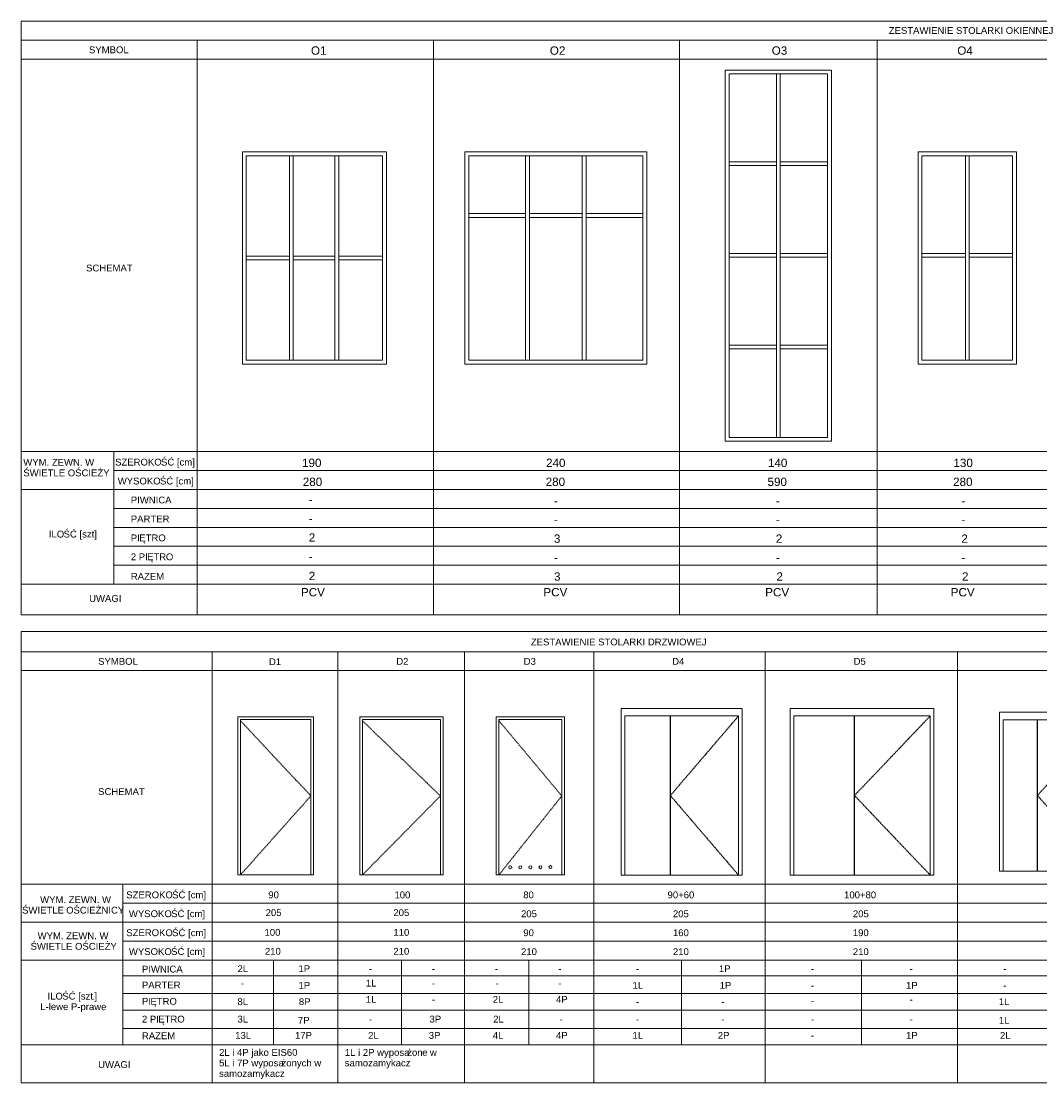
# Model space of a CAD drawing. Header units: centimetres. Extents: x 146 to 2652, y 520 to 1921.
# Tile 1 of 2: x 146 to 1490, y 520 to 1921. Entities that reach past the tile are written whole.
import ezdxf

# ---------------------------------------------------------------- set-up
doc = ezdxf.new("R2010")
doc.units = ezdxf.units.CM
doc.linetypes.add('Tiret', pattern=[1.2, 0.6, -0.6])
doc.linetypes.add('Środek _2_', pattern=[3.175, 0.635, -0.475, 1.59, -0.475])
for name, color, linetype, lineweight in [('A-DETL-THIN', 151, 'Continuous', 18), ('A-DOOR', 31, 'Tiret', 18), ('A-DOOR-FRAM', 31, 'Continuous', 18), ('A-GLAZ', 151, 'Continuous', 18), ('G-ANNO-TEXT', 231, 'Continuous', 9)]:
    doc.layers.add(name, color=color, linetype=linetype, lineweight=lineweight)
doc.styles.add('Arial', font='arial.ttf', dxfattribs={"height": 11})
doc.styles.add('Arial_1', font='arial.ttf', dxfattribs={"height": 9})

# ---------------------------------------------------------------- blocks, each defined once
blk = doc.blocks.new('Family - ___-744374-Zestawienie stolarki')
at = {"layer": 'A-GLAZ'}
for p, q in [((437.6, 1468.6), (437.6, 1748.6)), ((437.6, 1748.6), (627.6, 1748.6)), ((627.6, 1748.6), (437.6, 1748.6)), ((437.6, 1748.6), (437.6, 1468.6)), ((442.7, 1473.7), (442.7, 1743.5)), ((442.7, 1743.5), (622.6, 1743.5)), ((622.6, 1743.5), (622.6, 1473.7)), ((627.6, 1748.6), (627.6, 1468.6)), ((627.6, 1468.6), (627.6, 1748.6)), ((622.6, 1473.7), (442.7, 1473.7)), ((627.6, 1468.6), (437.6, 1468.6)), ((437.6, 1468.6), (627.6, 1468.6))]:
    blk.add_line(p, q, dxfattribs=at)
blk = doc.blocks.new('Family - ___-744416-Zestawienie stolarki')
at = {"layer": 'A-DOOR'}
for p, q in [((528, 898.5), (435, 997.7)), ((435, 794.2), (528, 898.5))]:
    blk.add_line(p, q, dxfattribs=at)
at = {"layer": 'A-DOOR', "linetype": 'Continuous'}
blk.add_line((435, 794.2), (528, 794.2), dxfattribs=at)
at = {"layer": 'A-DOOR-FRAM'}
for p, q in [((531.5, 1002.7), (431.5, 1002.7)), ((431.5, 1002.7), (431.5, 794.2)), ((435, 794.2), (435, 999.2)), ((435, 999.2), (528, 999.2)), ((528, 794.2), (528, 999.2)), ((531.5, 1002.7), (531.5, 794.2)), ((431.5, 794.2), (435, 794.2)), ((531.5, 794.2), (528, 794.2))]:
    blk.add_line(p, q, dxfattribs=at)
blk = doc.blocks.new('Family - ___-744421-Zestawienie stolarki')
at = {"layer": 'A-DOOR'}
for p, q in [((699, 898.5), (596, 997.7)), ((596, 794.2), (699, 898.5))]:
    blk.add_line(p, q, dxfattribs=at)
at = {"layer": 'A-DOOR', "linetype": 'Continuous'}
blk.add_line((596, 794.2), (699, 794.2), dxfattribs=at)
at = {"layer": 'A-DOOR-FRAM'}
for p, q in [((702.5, 1002.7), (592.5, 1002.7)), ((592.5, 1002.7), (592.5, 794.2)), ((596, 794.2), (596, 999.2)), ((596, 999.2), (699, 999.2)), ((699, 794.2), (699, 999.2)), ((702.5, 1002.7), (702.5, 794.2)), ((592.5, 794.2), (596, 794.2)), ((702.5, 794.2), (699, 794.2))]:
    blk.add_line(p, q, dxfattribs=at)
blk = doc.blocks.new('Family - ___-744431-Zestawienie stolarki')
at = {"layer": 'A-DOOR'}
for p, q in [((859.2, 898.5), (776.2, 997.7)), ((776.2, 794.2), (859.2, 898.5))]:
    blk.add_line(p, q, dxfattribs=at)
at = {"layer": 'A-DOOR', "linetype": 'Continuous'}
blk.add_line((776.2, 794.2), (859.2, 794.2), dxfattribs=at)
for centre, start, end in [((791.2, 804.4), 90, 270), ((791.2, 804.4), 270, 90), ((804.4, 804.4), 90, 270), ((804.4, 804.4), 270, 90), ((817.7, 804.4), 90, 270), ((817.7, 804.4), 270, 90), ((831, 804.4), 90, 270), ((831, 804.4), 270, 90), ((844.2, 804.5), 90, 270), ((844.2, 804.5), 270, 90)]:
    blk.add_arc(centre, 2, start, end, dxfattribs=at)
at = {"layer": 'A-DOOR-FRAM'}
for p, q in [((862.7, 1002.7), (772.7, 1002.7)), ((772.7, 1002.7), (772.7, 794.2)), ((776.2, 794.2), (776.2, 999.2)), ((776.2, 999.2), (859.2, 999.2)), ((859.2, 794.2), (859.2, 999.2)), ((862.7, 1002.7), (862.7, 794.2)), ((772.7, 794.2), (776.2, 794.2)), ((862.7, 794.2), (859.2, 794.2))]:
    blk.add_line(p, q, dxfattribs=at)
blk = doc.blocks.new('Family - ___-773963-Zestawienie stolarki')
at = {"layer": 'A-GLAZ'}
for p, q in [((731.3, 1468.6), (731.3, 1748.6)), ((731.3, 1748.6), (971.3, 1748.6)), ((971.3, 1748.6), (731.3, 1748.6)), ((731.3, 1748.6), (731.3, 1468.6)), ((736.4, 1473.7), (736.4, 1743.5)), ((736.4, 1743.5), (966.2, 1743.5)), ((966.2, 1743.5), (966.2, 1473.7)), ((971.3, 1748.6), (971.3, 1468.6)), ((971.3, 1468.6), (971.3, 1748.6)), ((966.2, 1473.7), (736.4, 1473.7)), ((971.3, 1468.6), (731.3, 1468.6)), ((731.3, 1468.6), (971.3, 1468.6))]:
    blk.add_line(p, q, dxfattribs=at)
blk = doc.blocks.new('Family - ___-774759-Zestawienie stolarki')
at = {"layer": 'A-GLAZ'}
for p, q in [((1075, 1366.6), (1075, 1856.6)), ((1075, 1856.6), (1215, 1856.6)), ((1215, 1856.6), (1075, 1856.6)), ((1075, 1856.6), (1075, 1366.6)), ((1080, 1371.7), (1080, 1851.5)), ((1080, 1851.5), (1209.9, 1851.5)), ((1209.9, 1851.5), (1209.9, 1371.7)), ((1215, 1856.6), (1215, 1366.6)), ((1215, 1366.6), (1215, 1856.6)), ((1215, 1366.6), (1075, 1366.6)), ((1075, 1366.6), (1215, 1366.6)), ((1209.9, 1371.7), (1080, 1371.7))]:
    blk.add_line(p, q, dxfattribs=at)
blk = doc.blocks.new('Family - ___-775742-Zestawienie stolarki')
at = {"layer": 'A-GLAZ'}
for p, q in [((1329.4, 1468.6), (1329.4, 1748.6)), ((1329.4, 1748.6), (1459.4, 1748.6)), ((1459.4, 1748.6), (1329.4, 1748.6)), ((1329.4, 1748.6), (1329.4, 1468.6)), ((1334.5, 1473.7), (1334.5, 1743.5)), ((1334.5, 1743.5), (1454.3, 1743.5)), ((1454.3, 1743.5), (1454.3, 1473.7)), ((1459.4, 1748.6), (1459.4, 1468.6)), ((1459.4, 1468.6), (1459.4, 1748.6)), ((1454.3, 1473.7), (1334.5, 1473.7)), ((1459.4, 1468.6), (1329.4, 1468.6)), ((1329.4, 1468.6), (1459.4, 1468.6))]:
    blk.add_line(p, q, dxfattribs=at)
blk = doc.blocks.new('Family - ___-779516-Zestawienie stolarki')
at = {"layer": 'A-DOOR', "linetype": 'Continuous'}
for p, q in [((1002.4, 1004), (942.5, 1004)), ((942.5, 1004), (942.5, 794)), ((1002.4, 794), (1002.4, 1004)), ((1092.5, 1004), (1002.7, 1004)), ((1002.7, 1004), (1002.7, 794)), ((1092.5, 794), (1092.5, 1004)), ((942.5, 794), (1002.4, 794)), ((1002.7, 794), (1092.5, 794))]:
    blk.add_line(p, q, dxfattribs=at)
at = {"layer": 'A-DOOR', "linetype": 'Środek _2_'}
for p, q in [((1092.5, 1004), (1002.5, 899)), ((1002.5, 899), (1092.5, 794))]:
    blk.add_line(p, q, dxfattribs=at)
at = {"layer": 'A-DOOR-FRAM'}
for p, q in [((937.5, 1014), (937.5, 794)), ((1097.5, 1014), (937.5, 1014)), ((1097.5, 794), (1097.5, 1014)), ((942.5, 1004), (942.5, 794)), ((942.5, 1004), (1092.5, 1004)), ((1002.4, 1002.4), (1002.7, 1002.4)), ((1092.5, 1004), (1092.5, 794)), ((942.5, 794), (937.5, 794)), ((1092.5, 794), (1097.5, 794))]:
    blk.add_line(p, q, dxfattribs=at)
blk = doc.blocks.new('Family - ___-779796-Zestawienie stolarki')
at = {"layer": 'A-DOOR', "linetype": 'Continuous'}
for p, q in [((1245.3, 1004), (1165.5, 1004)), ((1165.5, 1004), (1165.5, 794)), ((1245.3, 794), (1245.3, 1004)), ((1345.5, 1004), (1245.6, 1004)), ((1245.6, 1004), (1245.6, 794)), ((1345.5, 794), (1345.5, 1004)), ((1165.5, 794), (1245.3, 794)), ((1245.6, 794), (1345.5, 794))]:
    blk.add_line(p, q, dxfattribs=at)
at = {"layer": 'A-DOOR', "linetype": 'Środek _2_'}
for p, q in [((1345.5, 1004), (1245.5, 899)), ((1245.5, 899), (1345.5, 794))]:
    blk.add_line(p, q, dxfattribs=at)
at = {"layer": 'A-DOOR-FRAM'}
for p, q in [((1160.5, 1014), (1160.5, 794)), ((1350.5, 1014), (1160.5, 1014)), ((1350.5, 794), (1350.5, 1014)), ((1165.5, 1004), (1165.5, 794)), ((1165.5, 1004), (1345.5, 1004)), ((1245.3, 1002.4), (1245.6, 1002.4)), ((1345.5, 1004), (1345.5, 794)), ((1165.5, 794), (1160.5, 794)), ((1345.5, 794), (1350.5, 794))]:
    blk.add_line(p, q, dxfattribs=at)
blk = doc.blocks.new('Family - ___-780074-Zestawienie stolarki')
at = {"layer": 'A-DOOR', "linetype": 'Continuous'}
for p, q in [((1486.8, 999), (1442, 999)), ((1442, 999), (1442, 799)), ((1486.8, 799), (1486.8, 999)), ((1577, 999), (1487.1, 999)), ((1487.1, 999), (1487.1, 799)), ((1577, 799), (1577, 999)), ((1442, 799), (1486.8, 799)), ((1487.1, 799), (1577, 799))]:
    blk.add_line(p, q, dxfattribs=at)
at = {"layer": 'A-DOOR', "linetype": 'Środek _2_'}
for p, q in [((1577, 999), (1487, 899)), ((1487, 899), (1577, 799))]:
    blk.add_line(p, q, dxfattribs=at)
at = {"layer": 'A-DOOR-FRAM'}
for p, q in [((1437, 1009), (1437, 799)), ((1582, 1009), (1437, 1009)), ((1582, 799), (1582, 1009)), ((1442, 999), (1442, 799)), ((1442, 999), (1577, 999)), ((1486.8, 997.4), (1487.1, 997.4)), ((1577, 999), (1577, 799)), ((1442, 799), (1437, 799)), ((1577, 799), (1582, 799))]:
    blk.add_line(p, q, dxfattribs=at)

msp = doc.modelspace()

# ---------------------------------------------------------------- linework, layer by layer
at = {"layer": 'A-DETL-THIN'}
for p, q in [((145.7, 1921), (145.7, 1137.5)), ((145.7, 1921), (2600.3, 1921)), ((145.7, 1896), (2600.3, 1896)), ((377.7, 1896), (377.7, 1137.5)), ((689.7, 1896), (689.7, 1137.5)), ((1014.5, 1896), (1014.5, 1137.5)), ((1275.4, 1896), (1275.4, 1137.5)), ((145.7, 1871), (2600.3, 1871)), ((1142.5, 1851.5), (1142.5, 1371.7)), ((1147.5, 1851.5), (1147.5, 1371.7)), ((499.7, 1743.5), (499.7, 1473.7)), ((504.7, 1743.5), (504.7, 1473.7)), ((559.7, 1743.5), (559.7, 1473.7)), ((564.7, 1743.5), (564.7, 1473.7)), ((811.4, 1743.5), (811.4, 1473.7)), ((816.4, 1743.5), (816.4, 1473.7)), ((886.2, 1743.5), (886.2, 1473.7)), ((891.2, 1743.5), (891.2, 1473.7)), ((1391.9, 1743.5), (1391.9, 1473.7)), ((1396.9, 1743.5), (1396.9, 1473.7)), ((1080, 1735.5), (1142.5, 1735.5)), ((1080, 1730.5), (1142.5, 1730.5)), ((1147.5, 1735.5), (1209.9, 1735.5)), ((1147.5, 1730.5), (1209.9, 1730.5)), ((736.4, 1667.1), (811.4, 1667.1)), ((736.4, 1662.1), (811.4, 1662.1)), ((816.4, 1667.1), (886.2, 1667.1)), ((816.4, 1662.1), (886.2, 1662.1)), ((891.2, 1667.1), (966.2, 1667.1)), ((891.2, 1662.1), (966.2, 1662.1)), ((1080, 1614.5), (1142.5, 1614.5)), ((1147.5, 1614.5), (1209.9, 1614.5)), ((1334.5, 1614.5), (1391.9, 1614.5)), ((1396.9, 1614.5), (1454.3, 1614.5)), ((442.7, 1611.1), (499.7, 1611.1)), ((442.7, 1606.1), (499.7, 1606.1)), ((504.7, 1611.1), (559.7, 1611.1)), ((504.7, 1606.1), (559.7, 1606.1)), ((564.7, 1611.1), (622.6, 1611.1)), ((564.7, 1606.1), (622.6, 1606.1)), ((1080, 1609.5), (1142.5, 1609.5)), ((1147.5, 1609.5), (1209.9, 1609.5)), ((1334.5, 1609.5), (1391.9, 1609.5)), ((1396.9, 1609.5), (1454.3, 1609.5)), ((1080, 1493.5), (1142.5, 1493.5)), ((1080, 1488.5), (1142.5, 1488.5)), ((1147.5, 1493.5), (1209.9, 1493.5)), ((1147.5, 1488.5), (1209.9, 1488.5)), ((145.7, 1353), (2600.3, 1353)), ((267.7, 1353), (267.7, 1178)), ((267.7, 1328), (2600.3, 1328)), ((145.7, 1303), (2600.3, 1303)), ((267.7, 1278), (2600.3, 1278)), ((267.7, 1253), (2600.3, 1253)), ((267.7, 1228), (2600.3, 1228)), ((267.7, 1203), (2600.3, 1203)), ((145.7, 1178), (2600.3, 1178)), ((145.7, 1137.5), (2600.3, 1137.5)), ((145.7, 1115.4), (1821, 1115.4)), ((145.7, 1115.4), (145.7, 519.9)), ((145.7, 1088.9), (1821, 1088.9)), ((397.7, 1088.9), (397.7, 519.9)), ((563.7, 1088.9), (563.7, 519.9)), ((730.7, 1088.9), (730.7, 519.9)), ((901.7, 1088.9), (901.7, 519.9)), ((1127.7, 1088.9), (1127.7, 519.9)), ((1381.7, 1088.9), (1381.7, 519.9)), ((145.7, 1063.9), (1821, 1063.9)), ((145.7, 781.9), (1821, 781.9)), ((279.7, 781.9), (279.7, 569.9)), ((279.7, 756.9), (1821, 756.9)), ((145.7, 731.9), (1821, 731.9)), ((279.7, 706.9), (1821, 706.9)), ((145.7, 681.9), (1821, 681.9)), ((478.7, 681.9), (478.7, 569.9)), ((647.7, 681.9), (647.7, 569.9)), ((815.7, 681.9), (815.7, 569.9)), ((1017.2, 681.9), (1017.2, 569.9)), ((1254.7, 681.9), (1254.7, 569.9)), ((279.7, 660.9), (1821, 660.9)), ((279.7, 637.9), (1821, 637.9)), ((279.7, 615.9), (1821, 615.9)), ((279.7, 591.4), (1821, 591.4)), ((145.7, 569.9), (1821, 569.9)), ((145.7, 519.9), (1821, 519.9))]:
    msp.add_line(p, q, dxfattribs=at)

# ---------------------------------------------------------------- block references
at = {"layer": 'A-DOOR', "linetype": 'Continuous'}
for name in ['Family - ___-779516-Zestawienie stolarki', 'Family - ___-779796-Zestawienie stolarki', 'Family - ___-780074-Zestawienie stolarki', 'Family - ___-744416-Zestawienie stolarki', 'Family - ___-744421-Zestawienie stolarki', 'Family - ___-744431-Zestawienie stolarki']:
    msp.add_blockref(name, (0, 0), dxfattribs=at)
at = {"layer": 'A-GLAZ'}
for name in ['Family - ___-774759-Zestawienie stolarki', 'Family - ___-744374-Zestawienie stolarki', 'Family - ___-773963-Zestawienie stolarki', 'Family - ___-775742-Zestawienie stolarki']:
    msp.add_blockref(name, (0, 0), dxfattribs=at)

# ---------------------------------------------------------------- texts
at = {"layer": 'G-ANNO-TEXT', "color": 7, "attachment_point": 1}
for s, insert, char_height, width, style in [('ZESTAWIENIE STOLARKI OKIENNEJ', (1290.8, 1913.3), 9, 258.143, 'Arial_1'), ('SYMBOL', (235.1, 1887.8), 9, 61.73, 'Arial_1'), ('O1', (528.1, 1887.8), 11, 24.051, 'Arial'), ('O2', (843.4, 1887.8), 11, 24.051, 'Arial'), ('O3', (1136.3, 1887.8), 11, 24.051, 'Arial'), ('O4', (1381.2, 1887.8), 11, 24.051, 'Arial'), ('SCHEMAT', (231.3, 1599.8), 9, 73.354, 'Arial_1'), ('ŚĆ [cm]', (330.2, 1343.6), 9, 52.911, 'Arial_1'), ('WYM. ZEWN. W ', (148.4, 1343.3), 9, 117.447, 'Arial_1'), ('ŚWIETLE OŚCIEŻY', (148.4, 1329.4), 9, 135.084, 'Arial_1'), ('SZEROKO', (269.6, 1343.6), 9, 73.354, 'Arial_1'), ('190', (516.3, 1343.6), 11, 30.063, 'Arial'), ('240', (838.4, 1343.6), 11, 30.063, 'Arial'), ('140', (1131.3, 1343.6), 11, 30.063, 'Arial'), ('130', (1376.2, 1343.6), 11, 30.063, 'Arial'), (' WYSOKO', (269.6, 1318.6), 9, 71.751, 'Arial_1'), ('ŚĆ [cm]', (328.8, 1318.6), 9, 52.911, 'Arial_1'), ('280', (517.3, 1318.6), 11, 30.063, 'Arial'), ('280', (837.9, 1318.6), 11, 30.063, 'Arial'), ('590', (1130.8, 1318.6), 11, 30.063, 'Arial'), ('280', (1375.7, 1318.6), 11, 30.063, 'Arial'), ('PIWNICA', (290.3, 1293.6), 9, 64.135, 'Arial_1'), ('\\fArial|b0|i0|c238|p34|;-', (525.2, 1295.1), 11, 6.013, 'Arial'), ('\\fArial|b0|i0|c238|p34|;-', (848.8, 1293.6), 11, 6.013, 'Arial'), ('\\fArial|b0|i0|c238|p34|;-', (1141.7, 1293.6), 11, 6.013, 'Arial'), ('\\fArial|b0|i0|c238|p34|;-', (1386.6, 1293.6), 11, 6.013, 'Arial'), ('PARTER', (290.3, 1268.6), 9, 60.928, 'Arial_1'), ('\\fArial|b0|i0|c238|p34|;-', (525.2, 1270.1), 11, 6.013, 'Arial'), ('\\fArial|b0|i0|c238|p34|;-', (848.8, 1268.6), 11, 6.013, 'Arial'), ('\\fArial|b0|i0|c238|p34|;-', (1141.7, 1268.6), 11, 6.013, 'Arial'), ('\\fArial|b0|i0|c238|p34|;-', (1386.6, 1268.6), 11, 6.013, 'Arial'), ('ILO', (182.1, 1248.6), 9, 23.65, 'Arial_1'), ('ŚĆ [szt]', (201.6, 1248.6), 9, 51.308, 'Arial_1'), ('PI', (290.3, 1243.6), 9, 13.629, 'Arial_1'), ('ĘTRO', (301.5, 1243.6), 9, 41.688, 'Arial_1'), ('\\fArial|b0|i0|c238|p34|;2', (525.2, 1245.1), 11, 10.021, 'Arial'), ('\\fArial|b0|i0|c238|p34|;3', (848.8, 1243.6), 11, 10.021, 'Arial'), ('\\fArial|b0|i0|c238|p34|;2', (1141.7, 1243.6), 11, 10.021, 'Arial'), ('\\fArial|b0|i0|c238|p34|;2', (1386.6, 1243.6), 11, 10.021, 'Arial'), ('ĘTR', (311.8, 1218.6), 9, 30.063, 'Arial_1'), ('2 PI', (290.3, 1218.6), 9, 26.055, 'Arial_1'), ('\\fArial|b0|i0|c238|p34|;O', (336.6, 1218.6), 9, 11.624, 'Arial_1'), ('\\fArial|b0|i0|c238|p34|;-', (525.2, 1220.1), 11, 6.013, 'Arial'), ('\\fArial|b0|i0|c238|p34|;-', (848.8, 1218.6), 11, 6.013, 'Arial'), ('\\fArial|b0|i0|c238|p34|;-', (1141.7, 1218.6), 11, 6.013, 'Arial'), ('\\fArial|b0|i0|c238|p34|;-', (1386.6, 1218.6), 11, 6.013, 'Arial'), ('RAZEM', (290.3, 1192.8), 9, 52.511, 'Arial_1'), ('\\fArial|b0|i0|c238|p34|;2', (525.2, 1194.3), 11, 10.021, 'Arial'), ('\\fArial|b0|i0|c238|p34|;3', (848.9, 1193.6), 11, 10.021, 'Arial'), ('\\fArial|b0|i0|c238|p34|;2', (1142.5, 1193.6), 11, 9.62, 'Arial'), ('\\fArial|b0|i0|c238|p34|;2', (1387.4, 1193.6), 11, 9.62, 'Arial'), ('UWAGI', (235.3, 1163.6), 9, 51.308, 'Arial_1'), ('PCV', (514.9, 1172.9), 11, 36.878, 'Arial'), ('PCV', (834.9, 1172.9), 11, 36.878, 'Arial'), ('PCV', (1127.7, 1172.9), 11, 36.878, 'Arial'), ('PCV', (1372.6, 1172.9), 11, 36.878, 'Arial'), ('ZESTAWIENIE STOLARKI DRZWIOWEJ', (818.4, 1106.2), 9, 277.785, 'Arial_1'), ('SYMBOL', (247.2, 1080.6), 9, 61.73, 'Arial_1'), ('\\fArial|b0|i0|c238|p34|;D', (472.7, 1080.1), 9, 10.823, 'Arial_1'), ('\\fArial|b0|i0|c238|p34|;1', (481.6, 1080.1), 9, 8.418, 'Arial_1'), ('\\fArial|b0|i0|c238|p34|; ', (488.6, 1080.1), 9, 4.008, 'Arial_1'), ('\\fArial|b0|i0|c238|p34|;D', (640.8, 1080.6), 9, 10.823, 'Arial_1'), ('\\fArial|b0|i0|c238|p34|;2', (649.7, 1080.6), 9, 8.418, 'Arial_1'), ('\\fArial|b0|i0|c238|p34|; ', (656.6, 1080.6), 9, 4.008, 'Arial_1'), ('D3', (808.9, 1080.6), 9, 19.241, 'Arial_1'), ('D4 ', (1004.9, 1080.6), 9, 23.249, 'Arial_1'), ('D5 ', (1244.4, 1080.6), 9, 23.249, 'Arial_1'), ('SCHEMAT', (247.2, 908.7), 9, 73.354, 'Arial_1'), ('SZEROKO', (284.3, 772.4), 9, 73.354, 'Arial_1'), ('ŚĆ [cm]', (344.9, 772.4), 9, 52.911, 'Arial_1'), ('90', (471.8, 772.4), 9, 16.835, 'Arial_1'), ('100', (638.3, 772.4), 9, 25.253, 'Arial_1'), ('80', (808.3, 772.4), 9, 16.835, 'Arial_1'), ('90+60', (998.8, 772.4), 9, 42.489, 'Arial_1'), ('100+80', (1231.8, 772.4), 9, 50.907, 'Arial_1'), ('^I^I^I^I', (161.4, 766.1), 9, 11.224, 'Arial_1'), ('WYM. ZEWN. W ', (170.6, 766.1), 9, 117.447, 'Arial_1'), ('ŚWIETLE ', (146.8, 752.2), 9, 70.549, 'Arial_1'), ('\\fArial|b0|i0|c238|p34|;O', (205, 752.2), 9, 11.624, 'Arial_1'), ('ŚCIEŻNICY', (214.6, 752.2), 9, 78.165, 'Arial_1'), (' WYSOKO', (284.3, 747.5), 9, 71.751, 'Arial_1'), ('ŚĆ [cm]', (343.6, 747.5), 9, 52.911, 'Arial_1'), ('205', (468.3, 748.9), 9, 25.253, 'Arial_1'), ('205', (636.9, 748.9), 9, 25.253, 'Arial_1'), ('205', (805.4, 747.4), 9, 25.253, 'Arial_1'), ('205', (1005.9, 747.4), 9, 25.253, 'Arial_1'), ('205', (1243.4, 747.4), 9, 25.253, 'Arial_1'), ('^I^I^I^I', (158, 718.4), 9, 11.224, 'Arial_1'), ('WYM. ZEWN. W ', (167.3, 718.4), 9, 117.447, 'Arial_1'), ('SZEROKO', (284.3, 722.4), 9, 73.354, 'Arial_1'), ('ŚĆ [cm]', (344.9, 722.4), 9, 52.911, 'Arial_1'), ('100', (466.8, 722.9), 9, 25.253, 'Arial_1'), ('110', (636.9, 722.9), 9, 25.253, 'Arial_1'), ('90', (808.4, 722.4), 9, 16.835, 'Arial_1'), ('160', (1005.9, 722.4), 9, 25.253, 'Arial_1'), ('190', (1243.4, 722.4), 9, 25.253, 'Arial_1'), ('ŚWIETLE OŚCIEŻY', (158, 704.5), 9, 135.084, 'Arial_1'), (' WYSOKO', (284.3, 697.5), 9, 71.751, 'Arial_1'), ('ŚĆ [cm]', (343.6, 697.5), 9, 52.911, 'Arial_1'), ('210', (467.3, 697.9), 9, 25.253, 'Arial_1'), ('210', (636.9, 697.9), 9, 25.253, 'Arial_1'), ('210', (805.4, 697.4), 9, 25.253, 'Arial_1'), ('210', (1005.9, 697.4), 9, 25.253, 'Arial_1'), ('210', (1243.4, 697.4), 9, 25.253, 'Arial_1'), ('PIWNICA', (305, 674.4), 9, 64.135, 'Arial_1'), ('2L', (431.1, 674.9), 9, 16.835, 'Arial_1'), ('1P', (511.6, 674.9), 9, 18.439, 'Arial_1'), ('1P', (1066.6, 674.9), 9, 18.439, 'Arial_1'), ('\\fArial|b0|i0|c238|p34|;-', (604.6, 674.9), 9, 4.81, 'Arial_1'), ('\\fArial|b0|i0|c238|p34|;-', (687.6, 674.9), 9, 4.81, 'Arial_1'), ('\\fArial|b0|i0|c238|p34|;-', (771.1, 674.9), 9, 4.81, 'Arial_1'), ('\\fArial|b0|i0|c238|p34|;-', (854.6, 674.9), 9, 4.81, 'Arial_1'), ('\\fArial|b0|i0|c238|p34|;-', (957.1, 674.9), 9, 4.81, 'Arial_1'), ('\\fArial|b0|i0|c238|p34|;-', (1188.1, 674.9), 9, 4.81, 'Arial_1'), ('\\fArial|b0|i0|c238|p34|;-', (1318.1, 674.9), 9, 4.81, 'Arial_1'), ('\\fArial|b0|i0|c238|p34|;-', (1442.1, 674.9), 9, 4.81, 'Arial_1'), ('PARTER', (305, 653.4), 9, 60.928, 'Arial_1'), ('\\fArial|b0|i0|c238|p34|;-', (435.6, 655.9), 9, 4.81, 'Arial_1'), ('1P', (511.6, 652.9), 9, 18.439, 'Arial_1'), ('1L', (600.6, 655.9), 9, 16.835, 'Arial_1'), ('\\fArial|b0|i0|c238|p34|;-', (687.6, 655.9), 9, 4.81, 'Arial_1'), ('\\fArial|b0|i0|c238|p34|;-', (771.8, 655.9), 9, 4.81, 'Arial_1'), ('\\fArial|b0|i0|c238|p34|;-', (854.6, 655.9), 9, 4.81, 'Arial_1'), ('1L', (952.6, 652.9), 9, 16.835, 'Arial_1'), ('1P', (1067.6, 652.9), 9, 18.439, 'Arial_1'), ('\\fArial|b0|i0|c238|p34|;-', (1188.1, 652.9), 9, 4.81, 'Arial_1'), ('1P', (1313.6, 652.9), 9, 18.439, 'Arial_1'), ('\\fArial|b0|i0|c238|p34|;-', (1442.1, 652.9), 9, 4.81, 'Arial_1'), ('ILO', (180.4, 638.7), 9, 23.65, 'Arial_1'), ('ŚĆ [szt', (199.9, 638.7), 9, 47.3, 'Arial_1'), ('\\fArial|b0|i0|c238|p34|;.', (238.9, 638.7), 9, 4.008, 'Arial_1'), ('\\fArial|b0|i0|c238|p34|;]', (242.2, 638.7), 9, 4.008, 'Arial_1'), ('PI', (305, 631.9), 9, 13.629, 'Arial_1'), ('ĘTRO', (316.2, 631.9), 9, 41.688, 'Arial_1'), ('8L', (431.1, 631.4), 9, 16.835, 'Arial_1'), ('8P', (512.1, 631.4), 9, 18.439, 'Arial_1'), ('1L', (600.6, 634.4), 9, 16.835, 'Arial_1'), ('2L', (768.1, 634.4), 9, 16.835, 'Arial_1'), ('4P', (851.6, 634.4), 9, 18.439, 'Arial_1'), ('1L', (1436.1, 631.4), 9, 16.835, 'Arial_1'), ('L-lewe P-prawe', (170.8, 624.8), 9, 101.814, 'Arial_1'), ('\\fArial|b0|i0|c238|p34|;-', (687.6, 634.4), 9, 4.81, 'Arial_1'), ('\\fArial|b0|i0|c238|p34|;-', (957.1, 631.4), 9, 4.81, 'Arial_1'), ('\\fArial|b0|i0|c238|p34|;-', (1069.6, 631.4), 9, 4.81, 'Arial_1'), ('\\fArial|b0|i0|c238|p34|;-', (1188.1, 632.9), 9, 4.81, 'Arial_1'), ('\\fArial|b0|i0|c238|p34|;-', (1318.1, 634.4), 9, 4.81, 'Arial_1'), ('2 PI', (305, 608.4), 9, 26.055, 'Arial_1'), ('ĘTRO', (326.5, 608.4), 9, 41.688, 'Arial_1'), ('3L', (431.1, 608.4), 9, 16.835, 'Arial_1'), ('7P', (510.9, 606.9), 9, 18.439, 'Arial_1'), ('\\fArial|b0|i0|c238|p34|;-', (604.6, 608.4), 9, 4.81, 'Arial_1'), ('3P', (684.6, 608.4), 9, 18.439, 'Arial_1'), ('2L', (768.6, 608.4), 9, 16.835, 'Arial_1'), ('\\fArial|b0|i0|c238|p34|;-', (856.1, 608.4), 9, 4.81, 'Arial_1'), ('\\fArial|b0|i0|c238|p34|;-', (957.1, 608.4), 9, 4.81, 'Arial_1'), ('\\fArial|b0|i0|c238|p34|;-', (1069.6, 608.4), 9, 4.81, 'Arial_1'), ('\\fArial|b0|i0|c238|p34|;-', (1188.1, 608.4), 9, 4.81, 'Arial_1'), ('\\fArial|b0|i0|c238|p34|;-', (1318.1, 608.4), 9, 4.81, 'Arial_1'), ('1L', (1436.1, 606.9), 9, 16.835, 'Arial_1'), ('RAZEM', (305, 586.4), 9, 52.511, 'Arial_1'), ('13L', (428.1, 586.9), 9, 25.253, 'Arial_1'), ('17P', (507.1, 586.9), 9, 26.857, 'Arial_1'), ('2L', (603.6, 586.9), 9, 16.835, 'Arial_1'), ('3P', (683.6, 586.9), 9, 18.439, 'Arial_1'), ('4L', (768.1, 586.9), 9, 16.835, 'Arial_1'), ('4P', (851.6, 586.9), 9, 18.439, 'Arial_1'), ('1L', (952.6, 586.9), 9, 16.835, 'Arial_1'), ('2P', (1065.1, 586.9), 9, 18.439, 'Arial_1'), ('\\fArial|b0|i0|c238|p34|;-', (1188.1, 586.9), 9, 4.81, 'Arial_1'), ('1P', (1313.6, 586.9), 9, 18.439, 'Arial_1'), ('2L', (1437.6, 586.9), 9, 16.835, 'Arial_1'), ('2L i 4P jako EIS60', (406.8, 564.4), 9, 122.257, 'Arial_1'), ('1L i 2P wyposa', (572.8, 564.4), 9, 99.81, 'Arial_1'), ('żon', (655.2, 564.4), 9, 24.051, 'Arial_1'), ('\\fArial|b0|i0|c238|p34|;e', (675, 564.4), 9, 8.017, 'Arial_1'), (' w ', (681.6, 564.4), 9, 18.84, 'Arial_1'), ('UWAGI', (247.2, 548.4), 9, 51.308, 'Arial_1'), ('5L i 7P wyposa', (406.8, 550.5), 9, 99.81, 'Arial_1'), ('żonych w ', (489.2, 550.5), 9, 65.738, 'Arial_1'), ('samozamykacz', (572.8, 550.5), 9, 101.013, 'Arial_1'), ('samozamykacz', (406.8, 536.6), 9, 101.013, 'Arial_1')]:
    msp.add_mtext(s, dxfattribs=dict(at, insert=insert, char_height=char_height, width=width, style=style))

doc.saveas('drawing.dxf')
